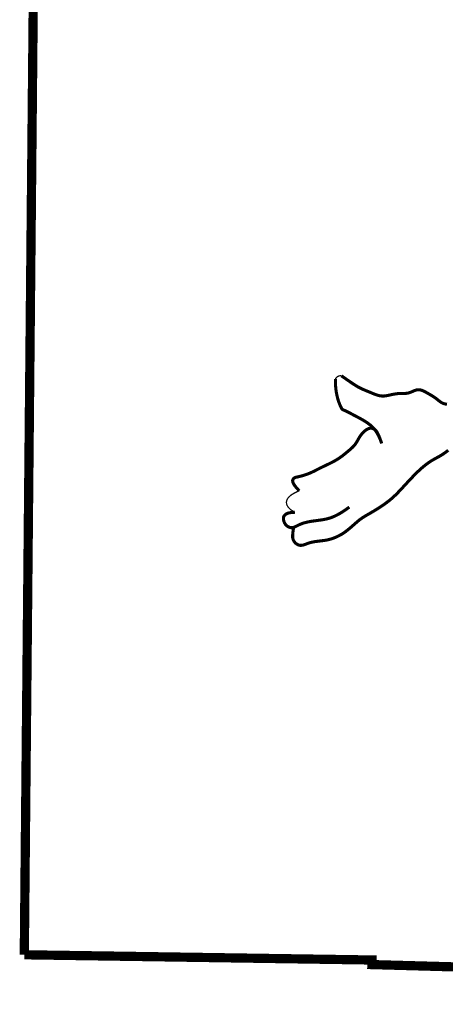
# Model space of a CAD drawing. Extents: x 0 to 8.5, y 0 to 11.
# Tile 4 of 145: x 6.574 to 6.893, y 1.4 to 2.136. Entities that reach past the tile are written whole.
import ezdxf

# ---------------------------------------------------------------- set-up
doc = ezdxf.new("R2010")
doc.units = 0
doc.header["$MEASUREMENT"] = 0
doc.layers.add('BELMONT-BORDER', color=5, linetype='CONTINUOUS')
doc.layers.add('FACE', color=160, linetype='CONTINUOUS')

msp = doc.modelspace()

# ---------------------------------------------------------------- linework, layer by layer
at = {"layer": 'BELMONT-BORDER', "color": 5, "const_width": 0.00691}
for points in [[(6.57783, 1.43691), (6.58664, 2.37233), (6.85397, 2.37489), (6.8541, 2.36487), (7.66935, 2.34195), (7.66942, 2.35616), (7.81981, 2.35319)], [(6.57783, 1.43691), (6.83801, 1.433), (6.8379, 1.42957), (7.09689, 1.42235), (7.09671, 1.41723), (7.55834, 1.40331)]]:
    msp.add_lwpolyline(points, dxfattribs=at)
at = {"layer": 'FACE', "color": 5}
for points, const_width in [([(6.8151, 1.86994), (6.81727, 1.86843), (6.81972, 1.86672), (6.82177, 1.86532), (6.82348, 1.86416), (6.82493, 1.86321), (6.8262, 1.86242), (6.82735, 1.86174), (6.82845, 1.86114), (6.82953, 1.86059), (6.83057, 1.86009), (6.8316, 1.85963), (6.83262, 1.8592), (6.83364, 1.85878), (6.83465, 1.85837), (6.83568, 1.85795), (6.83671, 1.85752), (6.83776, 1.85708), (6.8388, 1.85666), (6.83984, 1.85625), (6.84086, 1.85588), (6.84186, 1.85554), (6.84283, 1.85526), (6.84376, 1.85504), (6.84465, 1.8549), (6.8455, 1.85482), (6.84633, 1.8548), (6.84714, 1.85484), (6.84794, 1.85492), (6.84874, 1.85504), (6.84956, 1.85519), (6.85039, 1.85537), (6.85125, 1.85556), (6.85214, 1.85575), (6.85306, 1.85595), (6.85399, 1.85614), (6.85493, 1.85631), (6.85589, 1.85646), (6.85686, 1.85658), (6.85783, 1.85667), (6.8588, 1.85671), (6.85976, 1.85672), (6.86073, 1.85672), (6.86169, 1.85673), (6.86264, 1.85676), (6.86358, 1.85683), (6.86451, 1.85695), (6.86543, 1.85716), (6.86633, 1.85744), (6.86722, 1.85778), (6.8681, 1.85816), (6.86897, 1.85855), (6.86984, 1.8589), (6.87071, 1.85921), (6.87158, 1.85943), (6.87246, 1.85954), (6.87334, 1.85952), (6.87422, 1.85938), (6.87511, 1.85913), (6.876, 1.8588), (6.87689, 1.8584), (6.87776, 1.85795), (6.87863, 1.85748), (6.87949, 1.85699), (6.88033, 1.85651), (6.88115, 1.85604), (6.88195, 1.85557), (6.88273, 1.8551), (6.88349, 1.85464), (6.88421, 1.85418), (6.8849, 1.85371), (6.88555, 1.85324), (6.88617, 1.85277), (6.88676, 1.85231), (6.88733, 1.85185), (6.88787, 1.8514), (6.8884, 1.85098), (6.88893, 1.85058), (6.88946, 1.85022), (6.89, 1.84989), (6.89056, 1.84961), (6.89112, 1.84937), (6.8917, 1.84917), (6.89229, 1.84901), (6.89288, 1.84887), (6.89348, 1.84876), (6.89409, 1.84867)], 0.0023), ([(6.84524, 1.81931), (6.84412, 1.82234), (6.84297, 1.82493), (6.84178, 1.82712), (6.84057, 1.82896), (6.83934, 1.83051), (6.8381, 1.83182), (6.83686, 1.83295), (6.83561, 1.83394), (6.83437, 1.83484), (6.83314, 1.83567), (6.83191, 1.83643), (6.83069, 1.83715), (6.82947, 1.83783), (6.82825, 1.83849), (6.82703, 1.83913), (6.82582, 1.83976), (6.82461, 1.8404), (6.82341, 1.84104), (6.82225, 1.84166), (6.82115, 1.84224), (6.82012, 1.84278), (6.81918, 1.84326), (6.81835, 1.84366), (6.81766, 1.84398), (6.8171, 1.84421), (6.81666, 1.84437), (6.81632, 1.8445), (6.81604, 1.84463), (6.8158, 1.8448), (6.81557, 1.84505), (6.81534, 1.8454), (6.81506, 1.8459), (6.81471, 1.84657), (6.81432, 1.84741), (6.81389, 1.84841), (6.81343, 1.84957), (6.81297, 1.85088), (6.81251, 1.85232), (6.81208, 1.8539), (6.81168, 1.8556), (6.81133, 1.85741), (6.81104, 1.85934), (6.81081, 1.86137), (6.81065, 1.8635), (6.81057, 1.86572), (6.81057, 1.86748)], 0.0023), ([(6.81057, 1.86748), (6.81083, 1.86793), (6.81109, 1.8683), (6.81135, 1.86861), (6.81161, 1.86887), (6.81187, 1.86908), (6.81211, 1.86925), (6.81235, 1.8694), (6.81258, 1.86953), (6.81279, 1.86964), (6.813, 1.86974), (6.81323, 1.86983), (6.81349, 1.86989), (6.81379, 1.86994), (6.81415, 1.86997), (6.81458, 1.86997), (6.8151, 1.86994)], 0.000969), ([(6.84524, 1.81931), (6.84421, 1.82226), (6.8433, 1.8246), (6.84249, 1.82641), (6.84177, 1.82777), (6.84111, 1.82875), (6.84049, 1.82944), (6.83991, 1.8299), (6.83933, 1.83022), (6.83875, 1.83046), (6.83816, 1.83063), (6.83756, 1.83072), (6.83696, 1.83074), (6.83634, 1.83067), (6.8357, 1.83053), (6.83506, 1.8303), (6.8344, 1.82998), (6.83373, 1.82957), (6.83305, 1.82908), (6.83237, 1.82852), (6.83169, 1.82789), (6.83103, 1.82722), (6.8304, 1.8265), (6.8298, 1.82574), (6.82923, 1.82496), (6.8287, 1.82417), (6.82821, 1.82336), (6.82775, 1.82255), (6.82729, 1.82175), (6.82683, 1.82095), (6.82637, 1.82016), (6.82588, 1.8194), (6.82535, 1.81866), (6.82478, 1.81794), (6.82418, 1.81726), (6.82354, 1.81659), (6.82287, 1.81595), (6.82218, 1.81532), (6.82147, 1.8147), (6.82075, 1.81409), (6.82002, 1.81348), (6.81929, 1.81287), (6.81856, 1.81227), (6.81783, 1.81167), (6.81709, 1.81107), (6.81634, 1.81048), (6.81559, 1.80991), (6.81482, 1.80934), (6.81404, 1.80879), (6.81324, 1.80825), (6.81243, 1.80772), (6.8116, 1.80721), (6.81075, 1.8067), (6.80987, 1.80621), (6.80897, 1.80571), (6.80805, 1.80523), (6.80709, 1.80474), (6.80611, 1.80426), (6.8051, 1.80377), (6.80408, 1.80328), (6.80305, 1.8028), (6.80202, 1.80231), (6.801, 1.80183), (6.79999, 1.80134), (6.79901, 1.80086), (6.79805, 1.80037), (6.79712, 1.79989), (6.79619, 1.79941), (6.79527, 1.79893), (6.79434, 1.79847), (6.7934, 1.79801), (6.79242, 1.79757), (6.79141, 1.79713), (6.79036, 1.79672), (6.78929, 1.79632), (6.7882, 1.79594), (6.78713, 1.7956), (6.78609, 1.79528), (6.78509, 1.79499), (6.78417, 1.79475), (6.78333, 1.79454), (6.78259, 1.79438), (6.78195, 1.79425), (6.78138, 1.79412), (6.78089, 1.794), (6.78044, 1.79385), (6.78003, 1.79365), (6.77966, 1.79341), (6.77929, 1.79309), (6.77894, 1.79267), (6.77867, 1.79212), (6.77858, 1.79141), (6.77873, 1.79049), (6.77921, 1.78932), (6.78012, 1.78787), (6.78152, 1.78609), (6.78351, 1.78395)], 0.0023), ([(6.77931, 1.75622), (6.77899, 1.75422), (6.77877, 1.75253), (6.77863, 1.75112), (6.77859, 1.74994), (6.77863, 1.74895), (6.77877, 1.74811), (6.779, 1.74737), (6.77932, 1.74669), (6.77972, 1.74603), (6.78021, 1.7454), (6.78077, 1.74482), (6.7814, 1.7443), (6.78208, 1.74386), (6.7828, 1.7435), (6.78355, 1.74326), (6.78433, 1.74313), (6.78513, 1.74314), (6.78594, 1.74325), (6.78678, 1.74346), (6.78764, 1.74374), (6.78854, 1.74406), (6.78947, 1.74441), (6.79043, 1.74475), (6.79144, 1.74508), (6.79249, 1.74536), (6.79358, 1.7456), (6.79469, 1.74581), (6.79581, 1.74599), (6.79693, 1.74614), (6.79803, 1.74628), (6.79912, 1.74641), (6.80017, 1.74654), (6.80118, 1.74666), (6.80216, 1.74679), (6.80312, 1.74694), (6.80407, 1.7471), (6.80503, 1.7473), (6.80601, 1.74754), (6.80703, 1.74782), (6.80809, 1.74816), (6.80921, 1.74855), (6.81039, 1.74901), (6.8116, 1.74954), (6.81286, 1.75014), (6.81415, 1.75082), (6.81546, 1.75157), (6.81678, 1.75241), (6.81811, 1.75334), (6.81945, 1.75435), (6.82077, 1.75543), (6.82209, 1.75655), (6.82339, 1.75768), (6.82466, 1.75881), (6.82591, 1.75991), (6.82712, 1.76095), (6.82829, 1.76191), (6.82943, 1.76277), (6.83053, 1.76355), (6.83164, 1.76427), (6.83276, 1.76496), (6.83392, 1.76565), (6.83513, 1.76635), (6.83643, 1.76709), (6.83783, 1.7679), (6.83934, 1.76879), (6.84094, 1.76977), (6.84262, 1.77081), (6.84433, 1.77192), (6.84606, 1.77309), (6.84778, 1.77429), (6.84946, 1.77553), (6.85108, 1.7768), (6.85261, 1.77808), (6.85407, 1.77938), (6.85548, 1.7807), (6.85684, 1.78205), (6.85818, 1.78343), (6.85951, 1.78485), (6.86086, 1.7863), (6.86223, 1.7878), (6.86364, 1.78933), (6.86509, 1.79089), (6.86656, 1.79247), (6.86805, 1.79402), (6.86953, 1.79555), (6.871, 1.79703), (6.87245, 1.79844), (6.87386, 1.79977), (6.87523, 1.80099), (6.87656, 1.80211), (6.87784, 1.80314), (6.87908, 1.80407), (6.88026, 1.80493), (6.88141, 1.8057), (6.88251, 1.80641), (6.88356, 1.80705), (6.88457, 1.80763), (6.88555, 1.80816), (6.8865, 1.80868), (6.88745, 1.80919), (6.8884, 1.80972), (6.88937, 1.81028), (6.89036, 1.81089), (6.8914, 1.81158), (6.8925, 1.81235), (6.8937, 1.81323), (6.89507, 1.81422)], 0.0023), ([(6.78351, 1.78395), (6.78111, 1.78289), (6.77909, 1.78181), (6.77745, 1.78073), (6.77614, 1.77965), (6.77516, 1.77856), (6.77449, 1.77748), (6.77409, 1.77641), (6.77395, 1.77534), (6.77405, 1.77429), (6.77438, 1.77325), (6.77491, 1.77224), (6.77564, 1.77127), (6.77656, 1.77034), (6.77764, 1.76945), (6.77889, 1.76863), (6.78027, 1.76787)], 0.000969), ([(6.78027, 1.76787), (6.77716, 1.76766), (6.77486, 1.76713), (6.77328, 1.76633), (6.77229, 1.76533), (6.77179, 1.76421), (6.77168, 1.76304), (6.77184, 1.76189), (6.77217, 1.76082), (6.77257, 1.7599), (6.77302, 1.75913), (6.7735, 1.75848), (6.77401, 1.75795), (6.77453, 1.75752), (6.77506, 1.75718), (6.77558, 1.75691), (6.77608, 1.75671), (6.77655, 1.75655), (6.777, 1.75644), (6.77743, 1.75637), (6.77786, 1.75634), (6.77828, 1.75637), (6.77871, 1.75644), (6.77916, 1.75655), (6.77963, 1.75671), (6.78013, 1.75691), (6.78066, 1.75715), (6.78122, 1.75743), (6.78182, 1.75772), (6.78244, 1.75803), (6.78309, 1.75835), (6.78377, 1.75867), (6.78448, 1.75898), (6.78522, 1.75927), (6.786, 1.75955), (6.78681, 1.75982), (6.78765, 1.76007), (6.78854, 1.7603), (6.78946, 1.76052), (6.79042, 1.76073), (6.79143, 1.76092), (6.79248, 1.7611), (6.79357, 1.76126), (6.7947, 1.76142), (6.79584, 1.76157), (6.797, 1.76172), (6.79816, 1.76188), (6.79933, 1.76204), (6.80049, 1.76222), (6.80163, 1.76241), (6.80277, 1.76262), (6.80391, 1.76287), (6.80505, 1.76316), (6.80621, 1.7635), (6.8074, 1.76389), (6.80861, 1.76435), (6.80986, 1.76489), (6.81116, 1.76551), (6.81249, 1.7662), (6.81386, 1.76697), (6.81526, 1.76781), (6.81667, 1.76872), (6.81811, 1.76968), (6.81956, 1.7707), (6.82101, 1.77177)], 0.0023)]:
    msp.add_lwpolyline(points, dxfattribs=dict(at, const_width=const_width))

doc.saveas('drawing.dxf')
